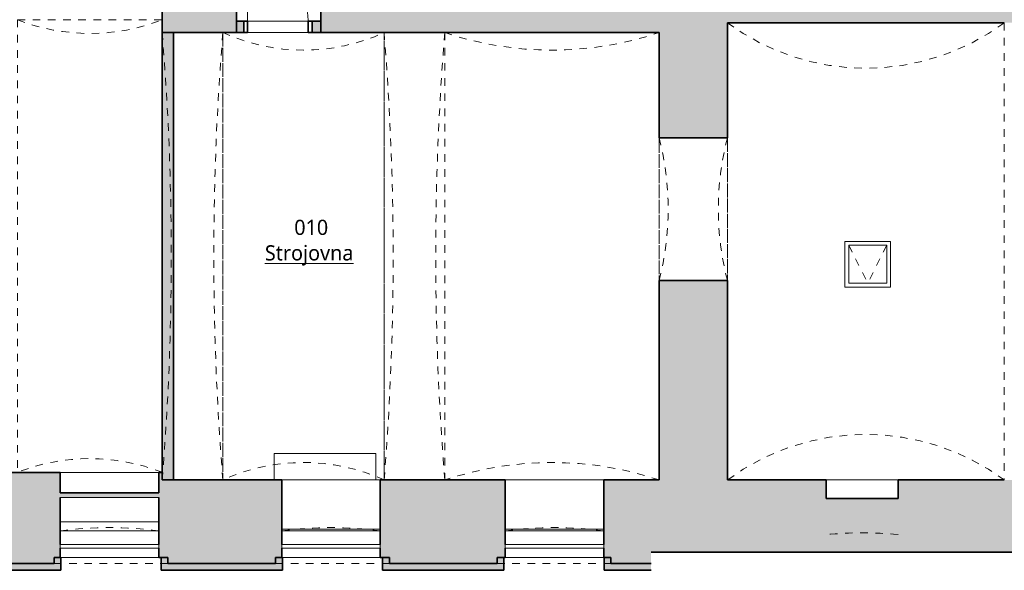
# Model space of a CAD drawing. Header units: metres. Extents: x -0.2 to 44.7, y -1.1 to 27.9.
# Tile 2 of 7: x 8.6 to 21.6, y 0.2 to 7.5. Entities that reach past the tile are written whole.
import ezdxf

# ---------------------------------------------------------------- set-up
doc = ezdxf.new("R2010")
doc.units = ezdxf.units.M
doc.linetypes.add('AV - Carkovana 2mm', pattern=[0.0027, 0.002, -0.0007])
doc.linetypes.add('AV - Cerch_ 1 tecka 4mm', pattern=[0.006, 0.004, -0.001, 0, -0.001])
doc.layers.add('AV-MISTNOSTI', color=5, linetype='Continuous', lineweight=5, true_color=0x0000ff)
doc.layers.add('AV-SRAFY', color=7, linetype='Continuous', lineweight=35)
doc.layers.add('AV-STAVBA', color=7, linetype='Continuous', lineweight=18)
doc.styles.add('Trebuchet MS_B', font='trebuc.ttf', dxfattribs={"height": 0.2})

# ---------------------------------------------------------------- blocks, each defined once
blk = doc.blocks.new('GM_Otvor s klenutým nadpražím - 5890x2000_5500-877085-1PP')
at = {"layer": 'AV-STAVBA', "color": 254, "linetype": 'AV - Cerch_ 1 tecka 4mm', "lineweight": 13, "true_color": 0xcccccc}
for p, q in [((-2.945, 0.4), (2.945, 0.4)), ((2.861, -0.4), (-2.861, -0.4))]:
    blk.add_line(p, q, dxfattribs=at)
for centre, start, end in [((0, 36.478), 265.3333, 274.6667), ((0, -36.478), 85.3333, 94.6667)]:
    blk.add_arc(centre, 36.198, start, end, dxfattribs=at)
blk = doc.blocks.new('GM_Otvor s klenutým nadpražím - 1880x2000_2000-878298-1PP')
at = {"layer": 'AV-STAVBA', "color": 254, "linetype": 'AV - Cerch_ 1 tecka 4mm', "lineweight": 13, "true_color": 0xcccccc}
for p, q in [((-0.94, 0.45), (0.94, 0.45)), ((0.856, -0.45), (-0.856, -0.45))]:
    blk.add_line(p, q, dxfattribs=at)
for centre, start, end in [((0, 4.072), 255.45, 284.55), ((0, -4.072), 75.45, 104.55)]:
    blk.add_arc(centre, 3.742, start, end, dxfattribs=at)
blk = doc.blocks.new('GM_Otvor_obdélníkový - 1110x2000-898613-1PP')
at = {"layer": 'AV-STAVBA', "color": 254, "linetype": 'AV - Cerch_ 1 tecka 4mm', "lineweight": 13, "true_color": 0xcccccc}
for p, q in [((-0.555, 0.475), (0.555, 0.475)), ((-0.555, -0.475), (0.555, -0.475)), ((-0.555, -0.475), (0.555, -0.475))]:
    blk.add_line(p, q, dxfattribs=at)
blk = doc.blocks.new('DO_1-P_Ocel_ - 800x1850_150-1029145-1PP')
at = {"layer": 'AV-STAVBA', "color": 254, "true_color": 0xcccccc}
for p, q in [((-0.4, 0.875), (-0.4, 0.075)), ((-0.4, 0.075), (0.4, 0.075)), ((-0.4, -0.075), (0.4, -0.075))]:
    blk.add_line(p, q, dxfattribs=at)
at = {"layer": 'AV-STAVBA', "color": 254, "linetype": 'AV - Cerch_ 1 tecka 4mm', "true_color": 0xcccccc}
for p, q in [((-0.45, 0.075), (0.45, 0.075)), ((-0.4, 0.075), (0.4, 0.075)), ((-0.45, -0.075), (0.45, -0.075)), ((-0.4, -0.075), (0.4, -0.075))]:
    blk.add_line(p, q, dxfattribs=at)
at = {"layer": 'AV-STAVBA', "color": 254, "lineweight": 35, "true_color": 0xcccccc}
for p, q in [((-0.4, 0.075), (-0.45, 0.075)), ((-0.45, 0.075), (-0.45, -0.075)), ((-0.4, -0.075), (-0.4, 0.075)), ((0.45, 0.075), (0.4, 0.075)), ((0.4, 0.075), (0.4, -0.075)), ((0.45, -0.075), (0.45, 0.075)), ((-0.45, -0.075), (-0.4, -0.075)), ((0.4, -0.075), (0.45, -0.075))]:
    blk.add_line(p, q, dxfattribs=at)
at = {"layer": 'AV-STAVBA', "color": 254, "true_color": 0xcccccc}
blk.add_arc((-0.4, 0.075), 0.8, 0, 90, dxfattribs=at)
blk = doc.blocks.new('WI_1-1_sklepní_s příčlemi_s klenutým nadpražím_2x šikmý parapet_ nadpraží - 1300x600-1035867-1PP')
at = {"layer": 'AV-STAVBA', "color": 254, "true_color": 0xcccccc}
for p, q in [((-0.65, 0.425), (0.65, 0.425)), ((-0.65, 0.375), (-0.65, 0.425)), ((0.65, 0.425), (0.65, 0.375)), ((0.65, 0.375), (-0.65, 0.375))]:
    blk.add_line(p, q, dxfattribs=at)
at = {"layer": 'AV-STAVBA', "color": 254, "linetype": 'AV - Carkovana 2mm', "true_color": 0xcccccc}
blk.add_arc((0, 5.153), 5, 262.5304, 277.4696, dxfattribs=at)
blk = doc.blocks.new('WI_1-1_sklepní_s příčlemi_s klenutým nadpražím_2x šikmý parapet_ nadpraží - 1300x600-1036147-1PP')
at = {"layer": 'AV-STAVBA', "color": 254, "true_color": 0xcccccc}
for p, q in [((-0.65, 0.475), (0.65, 0.475)), ((-0.65, 0.425), (-0.65, 0.475)), ((0.65, 0.425), (-0.65, 0.425)), ((0.65, 0.475), (0.65, 0.425))]:
    blk.add_line(p, q, dxfattribs=at)
at = {"layer": 'AV-STAVBA', "color": 254, "linetype": 'AV - Carkovana 2mm', "true_color": 0xcccccc}
blk.add_arc((0, 5.203), 5, 262.5304, 277.4696, dxfattribs=at)
blk = doc.blocks.new('GM_Void_valená klenba - GM_Void_valená klenba-1524539-1PP')
at = {"layer": 'AV-STAVBA', "color": 254, "linetype": 'AV - Cerch_ 1 tecka 4mm', "lineweight": 13, "true_color": 0xcccccc}
for p, q in [((-1.413, 3.045), (-1.413, -2.845)), ((-1.413, 3.045), (1.412, 3.045)), ((1.412, 3.045), (1.412, -2.845)), ((-1.413, -2.845), (1.412, -2.845))]:
    blk.add_line(p, q, dxfattribs=at)
for centre, start, end in [((0, 7.265), 251.4933, 288.5067), ((0, -7.065), 71.4933, 108.5067)]:
    blk.add_arc(centre, 4.45, start, end, dxfattribs=at)
blk = doc.blocks.new('GM_Void_valená klenba - GM_Void_valená klenba-1524447-1PP')
at = {"layer": 'AV-STAVBA', "color": 254, "linetype": 'AV - Cerch_ 1 tecka 4mm', "lineweight": 13, "true_color": 0xcccccc}
for p, q in [((-1.063, 3.045), (-1.063, -2.845)), ((-1.063, 3.045), (1.062, 3.045)), ((1.062, 3.045), (1.062, -2.845)), ((-1.063, -2.845), (1.062, -2.845))]:
    blk.add_line(p, q, dxfattribs=at)
for centre, start, end in [((0, 5.385), 245.5799, 294.4201), ((0, -5.185), 65.5799, 114.4201)]:
    blk.add_arc(centre, 2.57, start, end, dxfattribs=at)
blk = doc.blocks.new('GM_Void_valená klenba - GM_Void_valená klenba-1524411-1PP')
at = {"layer": 'AV-STAVBA', "color": 254, "linetype": 'AV - Cerch_ 1 tecka 4mm', "lineweight": 13, "true_color": 0xcccccc}
for p, q in [((-0.953, 3.13), (-0.953, -2.83)), ((-0.953, 3.13), (0.953, 3.13)), ((0.953, 3.13), (0.953, -2.83)), ((-0.953, -2.83), (0.953, -2.83))]:
    blk.add_line(p, q, dxfattribs=at)
for centre, start, end in [((0, 5.549), 248.5007, 291.4993), ((0, -5.249), 68.5007, 111.4993)]:
    blk.add_arc(centre, 2.6, start, end, dxfattribs=at)
blk = doc.blocks.new('GM_Void_valená klenba - GM_Void_valená klenba-1524415-1PP')
at = {"layer": 'AV-STAVBA', "color": 254, "linetype": 'AV - Cerch_ 1 tecka 4mm', "lineweight": 13, "true_color": 0xcccccc}
for p, q in [((-1.825, 3.01), (-1.825, -3.01)), ((-1.825, 3.01), (1.825, 3.01)), ((1.825, 3.01), (1.825, -3.01)), ((-1.825, -3.01), (1.825, -3.01))]:
    blk.add_line(p, q, dxfattribs=at)
for centre, start, end in [((0, 5.491), 233.6631, 306.3369), ((0, -5.491), 53.6631, 126.3369)]:
    blk.add_arc(centre, 3.08, start, end, dxfattribs=at)
blk = doc.blocks.new('WI_nika_sklepní_s příčlemi_s klenutým nadpražím_2x šikmý parapet_ nadpraží - 950x-1533566-1PP')
at = {"layer": 'AV-STAVBA', "color": 254, "linetype": 'AV - Carkovana 2mm', "true_color": 0xcccccc}
blk.add_arc((0, -5.222), 5, 84.5487, 95.4513, dxfattribs=at)
blk = doc.blocks.new('Zdobná fasáda 1NP - Zdobná fasáda 1NP-1554848-1PP')
at = {"layer": 'AV-STAVBA', "lineweight": 35, "true_color": 0xcccccc}
for points in [[(9.13, 0.208), (9.13, 0.378), (9.04, 0.378), (9.04, 0.298), (7.62, 0.298), (7.62, 0.378), (7.53, 0.378), (7.53, 0.208)], [(12.05, 0.208), (12.05, 0.378), (11.96, 0.378), (11.96, 0.298), (10.54, 0.298), (10.54, 0.378), (10.45, 0.378), (10.45, 0.208), (11.493, 0.208)], [(13.505, 0.208), (14.97, 0.208), (14.97, 0.378), (14.88, 0.378), (14.88, 0.298), (13.46, 0.298), (13.46, 0.378), (13.37, 0.378), (13.37, 0.208)], [(16.908, 0.208), (16.908, 0.298), (16.38, 0.298), (16.38, 0.378), (16.29, 0.378), (16.29, 0.208)]]:
    blk.add_hatch(color=254, dxfattribs=at).paths.add_polyline_path(points)
at = {"layer": 'AV-STAVBA', "color": 254, "lineweight": 35, "true_color": 0xcccccc}
for p, q in [((7.62, 0.298), (9.04, 0.298)), ((9.04, 0.298), (9.04, 0.378)), ((9.04, 0.378), (9.13, 0.378)), ((9.13, 0.208), (9.13, 0.378)), ((10.45, 0.378), (10.54, 0.378)), ((10.45, 0.378), (10.45, 0.208)), ((10.54, 0.378), (10.54, 0.298)), ((10.54, 0.298), (11.96, 0.298)), ((11.96, 0.298), (11.96, 0.378)), ((11.96, 0.378), (12.05, 0.378)), ((12.05, 0.208), (12.05, 0.378)), ((13.37, 0.378), (13.46, 0.378)), ((13.37, 0.378), (13.37, 0.208)), ((13.46, 0.378), (13.46, 0.298)), ((13.46, 0.298), (14.88, 0.298)), ((14.88, 0.298), (14.88, 0.378)), ((14.88, 0.378), (14.97, 0.378)), ((14.97, 0.208), (14.97, 0.378)), ((16.29, 0.378), (16.38, 0.378)), ((16.29, 0.378), (16.29, 0.208)), ((16.38, 0.378), (16.38, 0.298)), ((16.38, 0.298), (16.908, 0.298)), ((7.53, 0.208), (9.13, 0.208)), ((10.45, 0.208), (12.05, 0.208)), ((13.37, 0.208), (14.97, 0.208)), ((16.29, 0.208), (16.908, 0.208))]:
    blk.add_line(p, q, dxfattribs=at)
blk = doc.blocks.new('GM_Nika_obdélníková - 1500x1000-1575699-1PP')
at = {"layer": 'AV-STAVBA', "color": 254, "linetype": 'AV - Cerch_ 1 tecka 4mm', "true_color": 0xcccccc}
blk.add_line((-0.75, 0.125), (0.75, 0.125), dxfattribs=at)
blk = doc.blocks.new('DO_Poklop - DO_Poklop-1675623-1PP')
at = {"layer": 'AV-STAVBA', "color": 254, "true_color": 0xcccccc}
for p, q in [((-0.25, 0.25), (0.25, 0.25)), ((-0.25, -0.25), (-0.25, 0.25)), ((0.25, 0.25), (0.25, -0.25)), ((0.25, -0.25), (-0.25, -0.25))]:
    blk.add_line(p, q, dxfattribs=at)
at = {"layer": 'AV-STAVBA', "color": 254, "linetype": 'AV - Cerch_ 1 tecka 4mm', "true_color": 0xcccccc}
for p in [(-0.25, 0.25), (0.25, 0.25)]:
    blk.add_line(p, (0, -0.25), dxfattribs=at)
blk = doc.blocks.new('D0089 - 1514 - OÚPSŘ_Benešova_rvt-1-1PP')
at = {"layer": 'AV-SRAFY', "lineweight": 5, "true_color": 0xcccccc}
blk.add_hatch(color=254, dxfattribs=at).paths.add_polyline_path([(11.265, 7.288), (11.265, 8.038), (10.615, 8.038), (10.615, 8.748), (10.465, 8.748), (10.465, 7.288)])
at = {"layer": 'AV-SRAFY', "lineweight": 18, "true_color": 0xcccccc}
h = blk.add_hatch(color=254, dxfattribs=at)
h.paths.add_polyline_path([(36.845, 7.418), (36.845, 8.708), (34.385, 8.708), (34.385, 7.418), (35.633, 7.418)])
h.paths.add_polyline_path([(24.675, 7.418), (24.675, 8.708), (17.915, 8.708), (17.915, 7.418), (23.563, 7.418)])
h.paths.add_polyline_path([(28.555, 7.418), (28.995, 7.418), (28.995, 8.708), (28.555, 8.708)])
h.paths.add_polyline_path([(27.586, 7.418), (27.755, 7.418), (27.755, 8.708), (25.475, 8.708), (25.475, 7.418)])
h.paths.add_polyline_path([(31.585, 7.418), (31.955, 7.418), (31.955, 8.708), (31.585, 8.708)])
h.paths.add_polyline_path([(30.675, 7.418), (30.785, 7.418), (30.785, 8.708), (30.675, 8.708)])
h.paths.add_polyline_path([(33.415, 7.418), (33.585, 7.418), (33.585, 8.708), (33.415, 8.708), (33.415, 7.725)])
for points in [[(17.915, 7.288), (17.915, 8.388), (15.545, 8.388), (15.545, 7.288), (17.528, 7.288)], [(10.465, 1.398), (10.615, 1.398), (10.615, 7.288), (10.465, 7.288), (10.465, 2.67)]]:
    blk.add_hatch(color=254, dxfattribs=at).paths.add_polyline_path(points)
h = blk.add_hatch(color=254, dxfattribs=at)
h.paths.add_polyline_path([(15.516, 7.288), (15.545, 7.288), (15.545, 8.238), (12.555, 8.238), (12.555, 7.288), (13.505, 7.288)])
h.paths.add_polyline_path([(11.265, 7.288), (11.445, 7.288), (11.445, 8.238), (11.265, 8.238), (11.265, 8.038)])
h = blk.add_hatch(color=254, dxfattribs=at)
h.paths.add_polyline_path([(11.54, 7.288), (11.54, 7.438), (11.445, 7.438), (11.445, 7.288), (11.493, 7.288)])
h.paths.add_polyline_path([(12.44, 7.288), (12.555, 7.288), (12.555, 7.438), (12.44, 7.438)])
h = blk.add_hatch(color=254, dxfattribs=at)
h.paths.add_polyline_path([(17.915, 1.398), (17.915, 4.023), (17.015, 4.023), (17.015, 1.398)])
h.paths.add_polyline_path([(17.915, 5.903), (17.915, 7.288), (17.015, 7.288), (17.015, 5.903), (17.528, 5.903)])
at = {"layer": 'AV-SRAFY', "lineweight": 5, "true_color": 0xcccccc}
h = blk.add_hatch(color=254, dxfattribs=at)
h.paths.add_polyline_path([(-0.235, 1.165), (1.499, 1.165), (1.499, 1.498), (-0.235, 1.498), (-0.235, 1.226)])
h.paths.add_polyline_path([(2.079, 1.165), (3.579, 1.165), (3.579, 1.498), (2.079, 1.498)])
h.paths.add_polyline_path([(6.219, 1.165), (6.219, 1.498), (4.159, 1.498), (4.159, 1.165), (5.52, 1.165)])
h.paths.add_polyline_path([(10.865, 1.165), (10.865, 1.398), (10.465, 1.398), (10.465, 1.498), (10.419, 1.498), (10.419, 1.227), (9.119, 1.227), (9.119, 1.498), (7.519, 1.498), (7.519, 1.165), (10.419, 1.165)])
h = blk.add_hatch(color=254, dxfattribs=at)
h.paths.add_polyline_path([(16.908, 0.448), (22.191, 0.448), (22.191, 1.31), (39.765, 1.31), (39.765, 1.398), (20.165, 1.398), (20.165, 1.153), (19.215, 1.153), (19.215, 1.398), (16.285, 1.398), (16.285, 1.165), (16.908, 1.165)])
h.paths.add_polyline_path([(10.865, 1.165), (12.04, 1.165), (12.04, 1.398), (10.865, 1.398)])
h.paths.add_polyline_path([(14.985, 1.165), (14.985, 1.398), (13.34, 1.398), (13.34, 1.165), (13.505, 1.165)])
h = blk.add_hatch(color=254, dxfattribs=at)
h.paths.add_polyline_path([(7.519, 0.448), (9.119, 0.448), (9.119, 1.165), (7.519, 1.165), (7.519, 0.498)])
h.paths.add_polyline_path([(10.419, 0.448), (10.865, 0.448), (10.865, 1.165), (10.419, 1.165), (10.419, 0.498)])
h.paths.add_polyline_path([(5.52, 0.448), (6.219, 0.448), (6.219, 1.165), (4.159, 1.165), (4.159, 0.728), (3.579, 0.728), (3.579, 1.165), (2.079, 1.165), (2.079, 0.728), (1.499, 0.728), (1.499, 1.165), (-0.235, 1.165), (-0.235, 0.448), (3.446, 0.448)])
h = blk.add_hatch(color=254, dxfattribs=at)
h.paths.add_polyline_path([(13.505, 0.448), (14.985, 0.448), (14.985, 1.165), (13.34, 1.165), (13.34, 0.448)])
h.paths.add_polyline_path([(16.285, 0.448), (16.908, 0.448), (16.908, 1.165), (16.285, 1.165), (16.285, 0.498)])
h.paths.add_polyline_path([(10.865, 0.448), (12.04, 0.448), (12.04, 1.165), (10.865, 1.165)])
h = blk.add_hatch(color=254, dxfattribs=at)
h.paths.add_polyline_path([(16.908, 0.298), (16.908, 0.448), (16.285, 0.448), (16.285, 0.378), (16.38, 0.378), (16.38, 0.298)])
h.paths.add_polyline_path([(14.88, 0.298), (14.88, 0.378), (14.985, 0.378), (14.985, 0.448), (13.34, 0.448), (13.34, 0.378), (13.46, 0.378), (13.46, 0.298), (13.505, 0.298)])
h.paths.add_polyline_path([(10.54, 0.298), (11.96, 0.298), (11.96, 0.378), (12.04, 0.378), (12.04, 0.448), (10.419, 0.448), (10.419, 0.378), (10.54, 0.378)])
h.paths.add_polyline_path([(7.62, 0.298), (9.04, 0.298), (9.04, 0.378), (9.119, 0.378), (9.119, 0.448), (7.519, 0.448), (7.519, 0.378), (7.62, 0.378)])
h.paths.add_polyline_path([(6.12, 0.298), (6.12, 0.378), (6.219, 0.378), (6.219, 0.448), (5.52, 0.448), (5.52, 0.298)])
at = {"layer": 'AV-STAVBA', "color": 254, "lineweight": 35, "true_color": 0xcccccc}
for p, q in [((10.465, 7.288), (10.465, 8.748)), ((11.445, 7.288), (11.445, 8.238)), ((12.555, 8.238), (12.555, 7.288)), ((11.54, 7.438), (11.445, 7.438)), ((11.445, 7.438), (11.445, 7.288)), ((12.555, 7.438), (12.44, 7.438)), ((12.555, 7.288), (12.555, 7.438)), ((17.915, 7.418), (21.565, 7.418)), ((17.915, 7.288), (17.915, 7.418)), ((11.265, 7.288), (10.465, 7.288)), ((10.465, 7.288), (10.465, 1.398)), ((10.615, 7.288), (10.465, 7.288)), ((10.615, 1.398), (10.615, 7.288)), ((11.265, 7.288), (11.445, 7.288)), ((11.445, 7.288), (11.54, 7.288)), ((12.44, 7.288), (12.555, 7.288)), ((12.555, 7.288), (15.545, 7.288)), ((15.545, 7.288), (17.015, 7.288)), ((17.015, 7.288), (17.015, 5.903)), ((17.915, 5.903), (17.915, 7.288)), ((17.015, 5.903), (17.915, 5.903)), ((17.015, 4.023), (17.015, 1.398)), ((17.915, 4.023), (17.015, 4.023)), ((17.915, 1.398), (17.915, 4.023)), ((7.519, 1.498), (9.119, 1.498)), ((9.119, 1.498), (9.119, 1.227)), ((10.419, 1.498), (10.419, 1.227)), ((10.419, 1.498), (10.465, 1.498)), ((10.465, 1.498), (10.465, 1.398)), ((10.865, 1.398), (10.465, 1.398)), ((10.465, 1.398), (10.615, 1.398)), ((12.04, 1.398), (10.865, 1.398)), ((12.04, 1.398), (12.04, 1.165)), ((13.34, 1.398), (13.34, 1.165)), ((13.34, 1.398), (14.985, 1.398)), ((14.985, 1.398), (14.985, 1.165)), ((16.285, 1.398), (16.285, 1.165)), ((16.285, 1.398), (17.015, 1.398)), ((17.915, 1.398), (19.215, 1.398)), ((19.215, 1.398), (19.215, 1.153)), ((20.165, 1.398), (21.565, 1.398)), ((20.165, 1.398), (20.165, 1.153)), ((10.419, 1.227), (9.119, 1.227)), ((9.119, 0.548), (9.119, 1.165)), ((10.419, 0.548), (10.419, 1.165)), ((12.04, 0.548), (12.04, 1.165)), ((13.34, 0.548), (13.34, 1.165)), ((14.985, 0.548), (14.985, 1.165)), ((16.285, 0.548), (16.285, 1.165)), ((20.165, 1.153), (19.215, 1.153)), ((9.119, 0.448), (9.119, 0.498)), ((9.119, 0.378), (9.119, 0.448)), ((10.419, 0.448), (10.419, 0.498)), ((10.419, 0.378), (10.419, 0.448)), ((12.04, 0.448), (12.04, 0.498)), ((12.04, 0.378), (12.04, 0.448)), ((13.34, 0.448), (13.34, 0.498)), ((13.34, 0.378), (13.34, 0.448)), ((14.985, 0.448), (14.985, 0.498)), ((14.985, 0.378), (14.985, 0.448)), ((16.285, 0.448), (16.285, 0.498)), ((16.285, 0.378), (16.285, 0.448)), ((16.908, 0.448), (22.191, 0.448)), ((7.62, 0.298), (9.04, 0.298)), ((9.04, 0.378), (9.119, 0.378)), ((9.04, 0.298), (9.04, 0.378)), ((10.54, 0.378), (10.419, 0.378)), ((10.54, 0.298), (10.54, 0.378)), ((10.54, 0.298), (11.96, 0.298)), ((11.96, 0.378), (12.04, 0.378)), ((11.96, 0.298), (11.96, 0.378)), ((13.46, 0.378), (13.34, 0.378)), ((13.46, 0.298), (13.46, 0.378)), ((13.46, 0.298), (14.88, 0.298)), ((14.88, 0.378), (14.985, 0.378)), ((14.88, 0.298), (14.88, 0.378)), ((16.38, 0.378), (16.285, 0.378)), ((16.38, 0.298), (16.38, 0.378)), ((16.38, 0.298), (16.908, 0.298))]:
    blk.add_line(p, q, dxfattribs=at)
at = {"layer": 'AV-STAVBA', "color": 254, "true_color": 0xcccccc}
for p, q in [((11.59, 7.438), (12.39, 7.438)), ((12.39, 7.288), (11.59, 7.288)), ((12.39, 7.288), (11.59, 7.288)), ((19.465, 3.938), (19.465, 4.538)), ((19.465, 4.538), (20.065, 4.538)), ((20.065, 4.538), (20.065, 3.938)), ((20.065, 3.938), (19.465, 3.938)), ((11.94, 1.748), (13.28, 1.748)), ((11.94, 1.398), (11.94, 1.748)), ((13.28, 1.398), (13.28, 1.748)), ((9.119, 1.498), (10.419, 1.498)), ((12.04, 1.398), (13.34, 1.398)), ((14.985, 1.398), (16.285, 1.398)), ((19.215, 1.398), (20.165, 1.398)), ((10.419, 1.165), (9.119, 1.165)), ((10.419, 0.848), (9.119, 0.848)), ((10.419, 0.728), (9.119, 0.728)), ((12.04, 0.748), (13.34, 0.748)), ((13.34, 0.728), (12.04, 0.728)), ((16.285, 0.748), (14.985, 0.748)), ((16.285, 0.728), (14.985, 0.728)), ((10.419, 0.378), (9.13, 0.378)), ((13.34, 0.378), (12.05, 0.378)), ((16.285, 0.378), (14.985, 0.378))]:
    blk.add_line(p, q, dxfattribs=at)
at = {"layer": 'AV-STAVBA', "color": 254, "linetype": 'AV - Cerch_ 1 tecka 4mm', "lineweight": 13, "true_color": 0xcccccc}
for name, p, rotation in [('GM_Otvor_obdélníkový - 1110x2000-898613-1PP', (12, 7.763), 180), ('GM_Otvor s klenutým nadpražím - 5890x2000_5500-877085-1PP', (10.865, 4.343), 89.99999999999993), ('GM_Otvor s klenutým nadpražím - 5890x2000_5500-877085-1PP', (13.79, 4.343), 269.9999999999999), ('GM_Otvor s klenutým nadpražím - 1880x2000_2000-878298-1PP', (17.465, 4.963), 269.9999999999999), ('WI_1-1_sklepní_s příčlemi_s klenutým nadpražím_2x šikmý parapet_ nadpraží - 1300x600-1036147-1PP', (9.769, 0.973), 180), ('WI_1-1_sklepní_s příčlemi_s klenutým nadpražím_2x šikmý parapet_ nadpraží - 1300x600-1035867-1PP', (12.69, 0.923), 180), ('WI_1-1_sklepní_s příčlemi_s klenutým nadpražím_2x šikmý parapet_ nadpraží - 1300x600-1035867-1PP', (15.635, 0.923), 180), ('GM_Nika_obdélníková - 1500x1000-1575699-1PP', (9.79, 0.423), 180), ('GM_Nika_obdélníková - 1500x1000-1575699-1PP', (12.71, 0.423), 180), ('GM_Nika_obdélníková - 1500x1000-1575699-1PP', (15.63, 0.423), 180)]:
    blk.add_blockref(name, p, dxfattribs=dict(at, rotation=rotation))
for name, p in [('DO_1-P_Ocel_ - 800x1850_150-1029145-1PP', (11.99, 7.363)), ('GM_Void_valená klenba - GM_Void_valená klenba-1524411-1PP', (9.512, 4.328)), ('GM_Void_valená klenba - GM_Void_valená klenba-1524415-1PP', (19.74, 4.408)), ('GM_Void_valená klenba - GM_Void_valená klenba-1524447-1PP', (12.327, 4.243)), ('GM_Void_valená klenba - GM_Void_valená klenba-1524539-1PP', (15.602, 4.243)), ('DO_Poklop - DO_Poklop-1675623-1PP', (19.765, 4.238)), ('WI_nika_sklepní_s příčlemi_s klenutým nadpražím_2x šikmý parapet_ nadpraží - 950x-1533566-1PP', (19.69, 0.923)), ('Zdobná fasáda 1NP - Zdobná fasáda 1NP-1554848-1PP', (0, 0))]:
    blk.add_blockref(name, p, dxfattribs=at)

msp = doc.modelspace()

# ---------------------------------------------------------------- block references
at = {"lineweight": 5}
msp.add_blockref('D0089 - 1514 - OÚPSŘ_Benešova_rvt-1-1PP', (0, 0), dxfattribs=at)

# ---------------------------------------------------------------- texts
at = {"layer": 'AV-MISTNOSTI', "char_height": 0.2, "attachment_point": 1, "style": 'Trebuchet MS_B'}
for s, insert, width in [('010', (12.206, 4.824), 0.60127), ('\\LStrojovna', (11.819, 4.488), 1.53924)]:
    msp.add_mtext(s, dxfattribs=dict(at, insert=insert, width=width))

doc.saveas('drawing.dxf')
